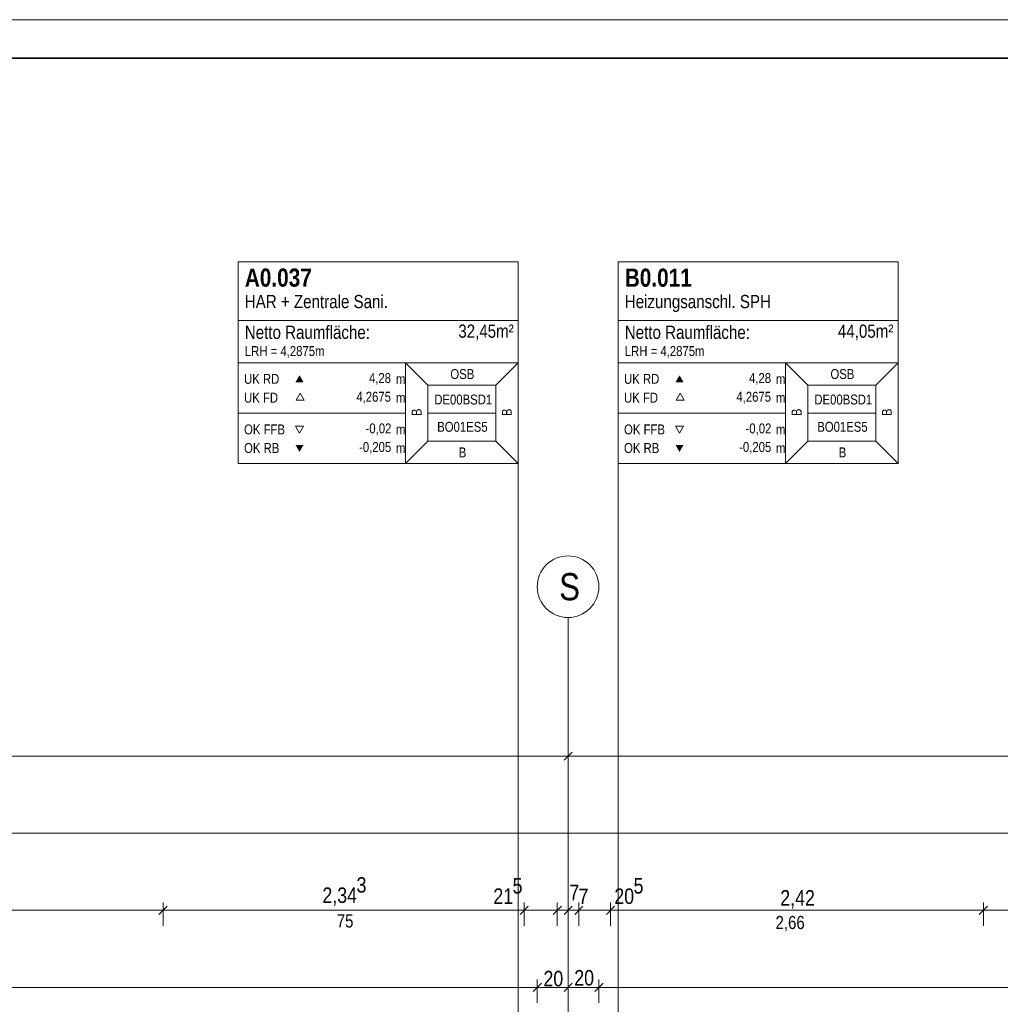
# Model space of a CAD drawing. Extents: x -720 to 300, y 62 to 1162.
# Tile 117 of 256: x -376 to -249, y 1035 to 1162. Entities that reach past the tile are written whole.
import ezdxf
from ezdxf.lldxf.tags import DXFTag

# ---------------------------------------------------------------- set-up
doc = ezdxf.new("R2010")
doc.units = 0
doc.layers.get('0').update_dxf_attribs({"lineweight": 13})
doc.layers.add('70 -71 Achsen- 1 Gebäudeachsen', color=7, linetype='STRICHPUNKT2-A06G93UB8I', lineweight=18)
doc.layers.add('iwb_Plankopf Rahmen', color=7, linetype='Continuous', lineweight=35)
for name, color, linetype, lineweight, true_color in [('70 -75 Raumstempel- 1 Raumstempel', 7, 'Continuous', 25, 0xff6600), ('70 -75 Raumstempel-2 Verweislinie', 7, 'Continuous', 9, 0xff6600), ('70 -76 Bemaßung- 2 Allgemein', 9, 'Continuous', 5, 0x808080)]:
    doc.layers.add(name, color=color, linetype=linetype, lineweight=lineweight, true_color=true_color)
doc.styles.get("Standard").update_dxf_attribs({"font": 'ARIALN.TTF'})
tags = doc.linetypes.add('STRICHPUNKT2-A06G93UB8I', pattern=[12.7, 6.35, -3.175, 0, -3.175]).pattern_tags.tags
tags[10:11] = [DXFTag(74, 4), DXFTag(75, 0), DXFTag(340, '0'), DXFTag(46, 0.0), DXFTag(50, 0.0), DXFTag(44, 0.0), DXFTag(45, 0.0)]
tags[8:9] = [DXFTag(74, 4), DXFTag(75, 0), DXFTag(340, '0'), DXFTag(46, 0.0), DXFTag(50, 0.0), DXFTag(44, 0.0), DXFTag(45, 0.0)]
tags[6:7] = [DXFTag(74, 4), DXFTag(75, 0), DXFTag(340, '0'), DXFTag(46, 0.0), DXFTag(50, 0.0), DXFTag(44, 0.0), DXFTag(45, 0.0)]
tags[4:5] = [DXFTag(74, 4), DXFTag(75, 0), DXFTag(340, '0'), DXFTag(46, 0.0), DXFTag(50, 0.0), DXFTag(44, 0.0), DXFTag(45, 0.0)]

# ---------------------------------------------------------------- blocks, each defined once
blk = doc.blocks.new('Referenz-A06G93UD8I')
at = {"layer": '70 -71 Achsen- 1 Gebäudeachsen', "color": 0, "linetype": 'Continuous', "lineweight": -2, "ltscale": 0.13}
for p, q in [((-306.74, 1092.38), (-306.38, 1092.55)), ((-306.38, 1092.55), (-306.01, 1092.68)), ((-306.01, 1092.68), (-305.63, 1092.78)), ((-305.63, 1092.78), (-305.25, 1092.83)), ((-305.25, 1092.83), (-304.85, 1092.85)), ((-304.85, 1092.85), (-304.46, 1092.83)), ((-304.46, 1092.83), (-304.07, 1092.78)), ((-304.07, 1092.78), (-303.69, 1092.68)), ((-303.69, 1092.68), (-303.32, 1092.55)), ((-303.32, 1092.55), (-302.97, 1092.38)), ((-308.18, 1091.07), (-307.95, 1091.39)), ((-307.95, 1091.39), (-307.68, 1091.68)), ((-307.68, 1091.68), (-307.39, 1091.94)), ((-307.39, 1091.94), (-307.08, 1092.18)), ((-307.08, 1092.18), (-306.74, 1092.38)), ((-302.97, 1092.38), (-302.63, 1092.18)), ((-302.63, 1092.18), (-302.32, 1091.94)), ((-302.32, 1091.94), (-302.02, 1091.68)), ((-302.02, 1091.68), (-301.76, 1091.39)), ((-301.76, 1091.39), (-301.53, 1091.07)), ((-308.78, 1089.63), (-308.68, 1090.01)), ((-308.68, 1090.01), (-308.55, 1090.38)), ((-308.55, 1090.38), (-308.38, 1090.74)), ((-308.38, 1090.74), (-308.18, 1091.07)), ((-301.53, 1091.07), (-301.33, 1090.74)), ((-301.33, 1090.74), (-301.16, 1090.38)), ((-301.16, 1090.38), (-301.03, 1090.01)), ((-301.03, 1090.01), (-300.93, 1089.63)), ((-308.85, 1088.85), (-308.83, 1089.24)), ((-308.83, 1088.46), (-308.85, 1088.85)), ((-308.83, 1089.24), (-308.78, 1089.63)), ((-300.93, 1089.63), (-300.87, 1089.24)), ((-300.87, 1089.24), (-300.85, 1088.85)), ((-300.85, 1088.85), (-300.87, 1088.46)), ((-308.78, 1088.07), (-308.83, 1088.46)), ((-308.68, 1087.69), (-308.78, 1088.07)), ((-308.55, 1087.32), (-308.68, 1087.69)), ((-301.03, 1087.69), (-301.16, 1087.32)), ((-300.93, 1088.07), (-301.03, 1087.69)), ((-300.87, 1088.46), (-300.93, 1088.07)), ((-308.38, 1086.97), (-308.55, 1087.32)), ((-308.18, 1086.63), (-308.38, 1086.97)), ((-307.95, 1086.31), (-308.18, 1086.63)), ((-307.68, 1086.02), (-307.95, 1086.31)), ((-301.76, 1086.31), (-302.02, 1086.02)), ((-301.53, 1086.63), (-301.76, 1086.31)), ((-301.33, 1086.97), (-301.53, 1086.63)), ((-301.16, 1087.32), (-301.33, 1086.97)), ((-307.39, 1085.76), (-307.68, 1086.02)), ((-307.08, 1085.53), (-307.39, 1085.76)), ((-306.74, 1085.32), (-307.08, 1085.53)), ((-306.38, 1085.16), (-306.74, 1085.32)), ((-306.01, 1085.02), (-306.38, 1085.16)), ((-305.63, 1084.93), (-306.01, 1085.02)), ((-305.25, 1084.87), (-305.63, 1084.93)), ((-304.85, 1084.85), (-305.25, 1084.87)), ((-304.46, 1084.87), (-304.85, 1084.85)), ((-304.07, 1084.93), (-304.46, 1084.87)), ((-303.69, 1085.02), (-304.07, 1084.93)), ((-303.32, 1085.16), (-303.69, 1085.02)), ((-302.97, 1085.32), (-303.32, 1085.16)), ((-302.63, 1085.53), (-302.97, 1085.32)), ((-302.32, 1085.76), (-302.63, 1085.53)), ((-302.02, 1086.02), (-302.32, 1085.76))]:
    blk.add_line(p, q, dxfattribs=at)
at = {"layer": '70 -71 Achsen- 1 Gebäudeachsen', "color": 0, "linetype": 'STRICHPUNKT2-A06G93UB8I', "lineweight": -2, "ltscale": 0.13}
blk.add_line((-304.85, 1084.85), (-304.85, 85.41), dxfattribs=at)
at = {"layer": '70 -75 Raumstempel- 1 Raumstempel', "color": 0, "lineweight": -2}
for p, q in [((-347.68, 1130.99), (-347.68, 1104.85)), ((-311.35, 1130.99), (-347.68, 1130.99)), ((-311.35, 1104.85), (-311.35, 1130.99)), ((-298.35, 1130.99), (-298.35, 1104.85)), ((-262.03, 1130.99), (-298.35, 1130.99)), ((-262.03, 1104.85), (-262.03, 1130.99)), ((-311.35, 1123.4), (-347.68, 1123.4)), ((-262.03, 1123.4), (-298.35, 1123.4)), ((-347.68, 1117.92), (-325.95, 1117.92)), ((-323.07, 1115.02), (-325.95, 1117.92)), ((-311.35, 1117.92), (-325.95, 1117.92)), ((-325.95, 1117.92), (-325.95, 1104.85)), ((-314.24, 1115.02), (-311.35, 1117.92)), ((-298.35, 1117.92), (-276.63, 1117.92)), ((-273.74, 1115.02), (-276.63, 1117.92)), ((-262.03, 1117.92), (-276.63, 1117.92)), ((-276.63, 1117.92), (-276.63, 1104.85)), ((-264.91, 1115.02), (-262.03, 1117.92)), ((-323.07, 1107.75), (-323.07, 1115.02)), ((-323.07, 1115.02), (-314.24, 1115.02)), ((-314.24, 1107.75), (-314.24, 1115.02)), ((-273.74, 1107.75), (-273.74, 1115.02)), ((-273.74, 1115.02), (-264.91, 1115.02)), ((-264.91, 1107.75), (-264.91, 1115.02)), ((-339.64, 1113.96), (-340.16, 1113.06)), ((-340.16, 1113.06), (-339.12, 1113.06)), ((-339.12, 1113.06), (-339.64, 1113.96)), ((-290.32, 1113.96), (-290.84, 1113.06)), ((-290.84, 1113.06), (-289.79, 1113.06)), ((-289.79, 1113.06), (-290.32, 1113.96)), ((-347.68, 1111.39), (-325.95, 1111.39)), ((-314.24, 1111.39), (-323.07, 1111.39)), ((-298.35, 1111.39), (-276.63, 1111.39)), ((-264.91, 1111.39), (-273.74, 1111.39)), ((-339.71, 1108.78), (-340.24, 1109.69)), ((-340.24, 1109.69), (-339.19, 1109.69)), ((-339.19, 1109.69), (-339.71, 1108.78)), ((-290.39, 1108.78), (-290.91, 1109.69)), ((-290.91, 1109.69), (-289.87, 1109.69)), ((-289.87, 1109.69), (-290.39, 1108.78)), ((-323.07, 1107.75), (-325.95, 1104.85)), ((-323.07, 1107.75), (-314.24, 1107.75)), ((-314.24, 1107.75), (-311.35, 1104.85)), ((-273.74, 1107.75), (-276.63, 1104.85)), ((-273.74, 1107.75), (-264.91, 1107.75)), ((-264.91, 1107.75), (-262.03, 1104.85)), ((-311.35, 1104.85), (-347.68, 1104.85)), ((-262.03, 1104.85), (-298.35, 1104.85))]:
    blk.add_line(p, q, dxfattribs=at)
for points in [[(-339.19, 1115.38), (-339.71, 1116.28), (-340.24, 1115.38)], [(-289.87, 1115.38), (-290.39, 1116.28), (-290.91, 1115.38)], [(-339.19, 1107.25), (-339.71, 1106.34), (-340.24, 1107.25)], [(-289.87, 1107.25), (-290.39, 1106.34), (-290.91, 1107.25)]]:
    blk.add_solid(points, dxfattribs=at)
at = {"layer": '70 -75 Raumstempel-2 Verweislinie', "color": 0, "linetype": 'Continuous', "lineweight": -2, "ltscale": 0.13}
for p, q in [((-311.35, 1104.85), (-311.35, 989.06)), ((-298.35, 1104.85), (-298.35, 989.06))]:
    blk.add_line(p, q, dxfattribs=at)
at = {"layer": '70 -76 Bemaßung- 2 Allgemein', "color": 0, "linetype": 'Continuous', "lineweight": -2, "ltscale": 0.13}
for p, q in [((-304.85, 1069.85), (-304.85, 1067.85)), ((-304.85, 1069.85), (-304.85, 1067.85)), ((-304.32, 1067.38), (-305.38, 1066.32)), ((-305.38, 1066.32), (-304.32, 1067.38)), ((-305.91, 1066.85), (-455.79, 1066.85)), ((-304.35, 1066.85), (-305.91, 1066.85)), ((-305.35, 1066.85), (-303.79, 1066.85)), ((-153.91, 1066.85), (-303.79, 1066.85)), ((76.46, 1056.85), (-682.36, 1056.85)), ((-304.85, 1049.85), (-304.85, 1047.85)), ((-304.85, 1049.85), (-304.85, 1047.85)), ((-357.42, 1044.85), (-357.42, 1047.85)), ((-357.42, 1044.85), (-357.42, 1047.85)), ((-310.55, 1044.85), (-310.55, 1047.85)), ((-310.55, 1044.85), (-310.55, 1047.85)), ((-306.25, 1044.85), (-306.25, 1047.85)), ((-306.25, 1044.85), (-306.25, 1047.85)), ((-303.45, 1044.85), (-303.45, 1047.85)), ((-303.45, 1044.85), (-303.45, 1047.85)), ((-299.35, 1044.85), (-299.35, 1047.85)), ((-299.35, 1044.85), (-299.35, 1047.85)), ((-250.95, 1044.85), (-250.95, 1047.85)), ((-250.95, 1044.85), (-250.95, 1047.85)), ((-358.48, 1046.85), (-403.23, 1046.85)), ((-356.92, 1046.85), (-358.48, 1046.85)), ((-357.95, 1046.32), (-356.89, 1047.38)), ((-356.89, 1047.38), (-357.95, 1046.32)), ((-357.92, 1046.85), (-356.36, 1046.85)), ((-311.61, 1046.85), (-356.36, 1046.85)), ((-311.61, 1046.85), (-312.67, 1046.85)), ((-310.05, 1046.85), (-311.61, 1046.85)), ((-310.05, 1046.85), (-311.61, 1046.85)), ((-310.02, 1047.38), (-311.08, 1046.32)), ((-310.02, 1047.38), (-311.08, 1046.32)), ((-306.25, 1046.85), (-310.55, 1046.85)), ((-307.31, 1046.85), (-308.37, 1046.85)), ((-305.75, 1046.85), (-307.31, 1046.85)), ((-305.91, 1046.85), (-306.97, 1046.85)), ((-305.72, 1047.38), (-306.78, 1046.32)), ((-306.78, 1046.32), (-305.72, 1047.38)), ((-306.75, 1046.85), (-305.19, 1046.85)), ((-304.85, 1046.85), (-306.25, 1046.85)), ((-304.35, 1046.85), (-305.91, 1046.85)), ((-304.51, 1046.85), (-305.57, 1046.85)), ((-305.38, 1046.32), (-304.32, 1047.38)), ((-304.32, 1047.38), (-305.38, 1046.32)), ((-305.35, 1046.85), (-303.79, 1046.85)), ((-305.19, 1046.85), (-304.13, 1046.85)), ((-303.45, 1046.85), (-304.85, 1046.85)), ((-302.95, 1046.85), (-304.51, 1046.85)), ((-302.92, 1047.38), (-303.98, 1046.32)), ((-303.98, 1046.32), (-302.92, 1047.38)), ((-303.95, 1046.85), (-302.39, 1046.85)), ((-303.79, 1046.85), (-302.73, 1046.85)), ((-299.35, 1046.85), (-303.45, 1046.85)), ((-302.39, 1046.85), (-301.33, 1046.85)), ((-299.88, 1046.32), (-298.82, 1047.38)), ((-299.88, 1046.32), (-298.82, 1047.38)), ((-299.85, 1046.85), (-298.29, 1046.85)), ((-299.85, 1046.85), (-298.29, 1046.85)), ((-252.01, 1046.85), (-298.29, 1046.85)), ((-298.29, 1046.85), (-297.23, 1046.85)), ((-250.45, 1046.85), (-252.01, 1046.85)), ((-250.42, 1047.38), (-251.48, 1046.32)), ((-251.48, 1046.32), (-250.42, 1047.38)), ((-251.45, 1046.85), (-249.89, 1046.85)), ((-155.31, 1046.85), (-249.89, 1046.85)), ((-304.85, 1039.85), (-304.85, 1037.85)), ((-304.85, 1039.85), (-304.85, 1037.85)), ((-308.85, 1034.85), (-308.85, 1037.85)), ((-308.85, 1034.85), (-308.85, 1037.85)), ((-300.85, 1034.85), (-300.85, 1037.85)), ((-300.85, 1034.85), (-300.85, 1037.85)), ((-309.91, 1036.85), (-451.79, 1036.85)), ((-308.35, 1036.85), (-309.91, 1036.85)), ((-308.32, 1037.38), (-309.38, 1036.32)), ((-309.38, 1036.32), (-308.32, 1037.38)), ((-309.35, 1036.85), (-307.79, 1036.85)), ((-305.91, 1036.85), (-307.79, 1036.85)), ((-304.35, 1036.85), (-305.91, 1036.85)), ((-305.38, 1036.32), (-304.32, 1037.38)), ((-304.32, 1037.38), (-305.38, 1036.32)), ((-305.35, 1036.85), (-303.79, 1036.85)), ((-301.91, 1036.85), (-303.79, 1036.85)), ((-300.35, 1036.85), (-301.91, 1036.85)), ((-301.38, 1036.32), (-300.32, 1037.38)), ((-300.32, 1037.38), (-301.38, 1036.32)), ((-301.35, 1036.85), (-299.79, 1036.85)), ((-157.91, 1036.85), (-299.79, 1036.85))]:
    blk.add_line(p, q, dxfattribs=at)
at = {"layer": '70 -71 Achsen- 1 Gebäudeachsen', "color": 0, "linetype": 'Continuous', "lineweight": -2, "ltscale": 0.13, "insert": (-306, 1090.61), "char_height": 3.5241, "attachment_point": 1}
blk.add_mtext('{\\fArial Narrow;S}', dxfattribs=at)
at = {"layer": '70 -75 Raumstempel- 1 Raumstempel', "color": 0, "linetype": 'Continuous', "lineweight": -2, "ltscale": 0.13, "attachment_point": 1}
for s, insert, char_height, rotation in [('{\\fArial Narrow|b1|i0;A0.037}', (-346.81, 1130.14), 2.3536, 0), ('{\\fArial Narrow|b1|i0;B0.011}', (-297.49, 1130.13), 2.3536, 0), ('{\\fArial Narrow;HAR + Zentrale Sani.}', (-346.81, 1126.71), 1.7117, 0), ('{\\fArial Narrow;Heizungsanschl. SPH}', (-297.49, 1126.71), 1.7117, 0), ('{\\fArial Narrow;32,45m²}', (-319.1, 1122.87), 1.7117, 0), ('{\\fArial Narrow;44,05m²}', (-269.83, 1122.87), 1.7117, 0), ('{\\fArial Narrow;Netto Raumfläche:}', (-346.81, 1122.72), 1.7117, 0), ('{\\fArial Narrow;Netto Raumfläche:}', (-297.49, 1122.72), 1.7117, 0), ('{\\fArial Narrow;LRH = 4,2875m}', (-346.81, 1120.07), 1.2838, 0), ('{\\fArial Narrow;LRH = 4,2875m}', (-297.49, 1120.07), 1.2838, 0), ('{\\fArial Narrow;OSB}', (-320.13, 1117.09), 1.2838, 0), ('{\\fArial Narrow;OSB}', (-270.8, 1117.09), 1.2838, 0), ('{\\fArial Narrow;UK RD}', (-346.91, 1116.46), 1.2838, 0), ('{\\fArial Narrow;4,28}', (-330.7, 1116.57), 1.2838, 0), ('{\\fArial Narrow;m}', (-327.19, 1116.45), 1.2838, 0), ('{\\fArial Narrow;UK RD}', (-297.59, 1116.46), 1.2838, 0), ('{\\fArial Narrow;4,28}', (-281.37, 1116.57), 1.2838, 0), ('{\\fArial Narrow;m}', (-277.87, 1116.45), 1.2838, 0), ('{\\fArial Narrow;UK FD}', (-346.91, 1114.02), 1.2838, 0), ('{\\fArial Narrow;4,2675}', (-332.34, 1114.14), 1.2838, 0), ('{\\fArial Narrow;m}', (-327.19, 1114.01), 1.2838, 0), ('{\\fArial Narrow;DE00BSD1}', (-322.22, 1113.78), 1.2838, 0), ('{\\fArial Narrow;UK FD}', (-297.59, 1114.02), 1.2838, 0), ('{\\fArial Narrow;4,2675}', (-283.01, 1114.14), 1.2838, 0), ('{\\fArial Narrow;m}', (-277.87, 1114.01), 1.2838, 0), ('{\\fArial Narrow;DE00BSD1}', (-272.89, 1113.78), 1.2838, 0), ('{\\fArial Narrow;B}', (-325.15, 1110.99), 1.2838, 90), ('{\\fArial Narrow;B}', (-313.44, 1110.99), 1.2838, 90), ('{\\fArial Narrow;B}', (-275.83, 1110.99), 1.2838, 90), ('{\\fArial Narrow;B}', (-264.12, 1110.99), 1.2838, 90), ('{\\fArial Narrow;OK FFB}', (-346.91, 1109.9), 1.2838, 0), ('{\\fArial Narrow;-0,02}', (-331.14, 1110.03), 1.2838, 0), ('{\\fArial Narrow;m}', (-327.19, 1109.9), 1.2838, 0), ('{\\fArial Narrow;BO01ES5}', (-321.84, 1110.24), 1.2838, 0), ('{\\fArial Narrow;OK FFB}', (-297.59, 1109.9), 1.2838, 0), ('{\\fArial Narrow;-0,02}', (-281.82, 1110.03), 1.2838, 0), ('{\\fArial Narrow;m}', (-277.87, 1109.9), 1.2838, 0), ('{\\fArial Narrow;BO01ES5}', (-272.51, 1110.24), 1.2838, 0), ('{\\fArial Narrow;OK RB}', (-346.91, 1107.49), 1.2838, 0), ('{\\fArial Narrow;-0,205}', (-331.98, 1107.62), 1.2838, 0), ('{\\fArial Narrow;m}', (-327.19, 1107.49), 1.2838, 0), ('{\\fArial Narrow;B}', (-319.05, 1106.92), 1.2838, 0), ('{\\fArial Narrow;OK RB}', (-297.59, 1107.49), 1.2838, 0), ('{\\fArial Narrow;-0,205}', (-282.65, 1107.62), 1.2838, 0), ('{\\fArial Narrow;m}', (-277.87, 1107.49), 1.2838, 0), ('{\\fArial Narrow;B}', (-269.73, 1106.92), 1.2838, 0)]:
    blk.add_mtext(s, dxfattribs=dict(at, insert=insert, char_height=char_height, rotation=rotation))
at = {"layer": '70 -76 Bemaßung- 2 Allgemein', "color": 0, "linetype": 'Continuous', "lineweight": -2, "ltscale": 0.13, "attachment_point": 1}
for s, insert, char_height in [('{\\fArial Narrow;3}', (-332.31, 1051.16), 2.0138), ('{\\fArial Narrow;5}', (-312.05, 1051.04), 2.0138), ('{\\fArial Narrow;5}', (-296.35, 1051.04), 2.0138), ('{\\fArial Narrow;2,34}', (-336.74, 1049.82), 2.0138), ('{\\fArial Narrow;21}', (-314.55, 1049.69), 2.0138), ('{\\fArial Narrow;7}', (-304.69, 1050.17), 2.0138), ('{\\fArial Narrow;7}', (-303.49, 1049.68), 2.0138), ('{\\fArial Narrow;20}', (-298.85, 1049.69), 2.0138), ('{\\fArial Narrow;2,42}', (-277.31, 1049.47), 2.0138), ('{\\fArial Narrow;75}', (-334.88, 1046.32), 1.7), ('{\\fArial Narrow;2,66}', (-277.93, 1046.12), 1.7), ('{\\fArial Narrow;20}', (-308.05, 1039), 2.0138), ('{\\fArial Narrow;20}', (-304.05, 1039.1), 2.0138)]:
    blk.add_mtext(s, dxfattribs=dict(at, insert=insert, char_height=char_height))

msp = doc.modelspace()

# ---------------------------------------------------------------- linework, layer by layer
at = {"layer": 'iwb_Plankopf Rahmen', "color": 8, "lineweight": 13, "ltscale": 0.13, "true_color": 0x808080}
msp.add_lwpolyline([(300.35, 62.43), (-719.65, 62.43), (-719.65, 1162.43), (300.35, 1162.43), (300.35, 62.43)], close=True, dxfattribs=at)
at = {"layer": 'iwb_Plankopf Rahmen', "ltscale": 0.35}
msp.add_lwpolyline([(-699.65, 67.43), (-699.65, 1157.43), (295.35, 1157.43), (295.35, 67.43), (-599.65, 67.43), (-699.65, 67.43)], close=True, dxfattribs=at)

# ---------------------------------------------------------------- block references
at = {"color": 8, "lineweight": 13, "ltscale": 0.13, "true_color": 0x808080}
msp.add_blockref('Referenz-A06G93UD8I', (0, 0), dxfattribs=at)

doc.saveas('drawing.dxf')
